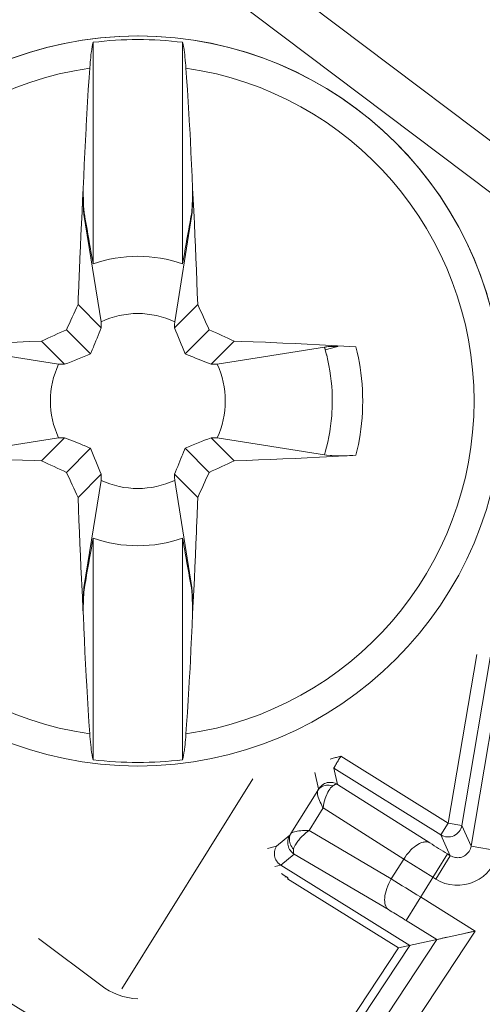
# Model space of a CAD drawing. Header units: inches. Extents: x 0 to 210, y -297 to 0.
# Tile 8 of 76: x 89.09 to 92.45, y -221.05 to -213.9. Entities that reach past the tile are written whole.
import ezdxf

# ---------------------------------------------------------------- set-up
doc = ezdxf.new("R2010")
doc.units = ezdxf.units.IN
doc.header["$MEASUREMENT"] = 0
doc.layers.add('Lag 4', color=7, linetype='Continuous')

msp = doc.modelspace()

# ---------------------------------------------------------------- linework, layer by layer
at = {"layer": 'Lag 4', "color": 7, "lineweight": 9, "true_color": 0xffffff}
for points in [[(90.1765, -213.0216), (94.0082, -215.9082)], [(89.8442, -213.1469), (93.8648, -216.1758)], [(89.5986, -214.2516), (89.5989, -214.2469), (89.6004, -214.2281), (89.602, -214.2092), (89.6037, -214.1904), (89.6052, -214.1756), (89.6072, -214.1568), (89.6095, -214.1381), (89.6102, -214.1331), (89.6128, -214.1144), (89.6159, -214.0957), (89.619, -214.0797), (89.6228, -214.0642)], [(89.6228, -214.0642), (89.6228, -215.6722)], [(90.2728, -215.6722), (90.2728, -214.0642)], [(90.2728, -214.0642), (90.2765, -214.0797), (90.2796, -214.0957), (90.2805, -214.1006), (90.2834, -214.1193), (90.286, -214.1381), (90.2878, -214.1528), (90.2899, -214.1716), (90.2918, -214.1904), (90.2923, -214.195), (90.294, -214.2139), (90.2955, -214.2327), (90.2969, -214.2516)], [(89.5986, -214.2516), (89.5937, -214.3205), (89.5878, -214.4079), (89.5823, -214.4954), (89.5771, -214.5828), (89.5722, -214.6703), (89.5712, -214.6888), (89.5667, -214.7763), (89.5624, -214.8638), (89.5584, -214.9513), (89.5546, -215.0389), (89.5511, -215.1264)], [(90.2969, -214.2516), (90.3018, -214.3205), (90.3077, -214.4079), (90.3132, -214.4954), (90.3184, -214.5828), (90.3233, -214.6703), (90.3243, -214.6888), (90.3288, -214.7763), (90.3331, -214.8638), (90.3371, -214.9513), (90.3409, -215.0389), (90.3444, -215.1264)], [(89.5134, -215.9681), (89.515, -215.9207), (89.5181, -215.8365), (89.5213, -215.7523), (89.5227, -215.7155), (89.5262, -215.6313), (89.5299, -215.5472), (89.5337, -215.463), (89.5377, -215.3788), (89.542, -215.2947), (89.5464, -215.2106), (89.5511, -215.1264)], [(89.5516, -215.1267), (89.5511, -215.1264)], [(90.344, -215.1267), (90.3442, -215.1445), (90.3442, -215.163), (90.3441, -215.1816), (90.3439, -215.1972), (90.3434, -215.2158), (90.3428, -215.2344), (90.3424, -215.2425), (90.3414, -215.261), (90.3401, -215.2796), (90.3384, -215.297), (90.3362, -215.312)], [(90.3394, -215.313), (90.3413, -215.298), (90.3427, -215.2803), (90.3432, -215.2721), (90.3441, -215.2535), (90.3447, -215.2348), (90.3449, -215.2191), (90.3451, -215.2005), (90.3451, -215.1818), (90.3449, -215.164), (90.3445, -215.1453), (90.344, -215.1267)], [(90.344, -215.1267), (90.3444, -215.1264)], [(90.3444, -215.1264), (90.3464, -215.1624), (90.351, -215.2466), (90.3554, -215.3307), (90.3578, -215.3788), (90.3618, -215.463), (90.3657, -215.5471), (90.3693, -215.6313), (90.3728, -215.7155), (90.3761, -215.7997), (90.3792, -215.8839), (90.3821, -215.9681)], [(89.5505, -215.2166), (89.5507, -215.2173), (89.5509, -215.2179), (89.5511, -215.2185), (89.5513, -215.2192), (89.5514, -215.2198), (89.5516, -215.2205), (89.5518, -215.2211), (89.552, -215.2217), (89.5521, -215.2224), (89.5523, -215.223)], [(89.5505, -215.2166), (89.5507, -215.2248), (89.5509, -215.2345), (89.5511, -215.2441), (89.5514, -215.2538), (89.5519, -215.2634), (89.5524, -215.2731), (89.5526, -215.2764), (89.5532, -215.286), (89.554, -215.2956), (89.5549, -215.3035), (89.5562, -215.313)], [(89.5593, -215.3121), (89.5582, -215.3048), (89.5571, -215.2959), (89.5567, -215.2929), (89.5559, -215.284), (89.5551, -215.2751), (89.5546, -215.2676), (89.554, -215.2587), (89.5535, -215.2498), (89.553, -215.2409), (89.5527, -215.2319), (89.5523, -215.223)], [(89.5593, -215.3121), (89.5562, -215.313)], [(89.6803, -216.092), (89.5562, -215.313)], [(89.6228, -215.6722), (89.6196, -215.6542), (89.6132, -215.6182), (89.6069, -215.5822), (89.6037, -215.5641), (89.5974, -215.5281), (89.591, -215.4921), (89.5847, -215.4561), (89.5784, -215.4201), (89.572, -215.3841), (89.5657, -215.3481), (89.5593, -215.3121)], [(90.3394, -215.313), (90.2153, -216.092)], [(90.3362, -215.312), (90.333, -215.3301), (90.3267, -215.3661), (90.3203, -215.4021), (90.3172, -215.4201), (90.3108, -215.4561), (90.3045, -215.4921), (90.2982, -215.5281), (90.2918, -215.5641), (90.2855, -215.6001), (90.2791, -215.6361), (90.2728, -215.6722)], [(90.3394, -215.313), (90.3362, -215.3121)], [(89.5134, -215.9681), (89.6814, -216.1361)], [(90.3821, -215.9681), (90.2141, -216.1361)], [(89.6047, -216.3248), (89.6089, -216.3147), (89.6167, -216.2959), (89.6245, -216.2771), (89.628, -216.2684), (89.6357, -216.2495), (89.6434, -216.2306), (89.6511, -216.2117), (89.6587, -216.1928), (89.6663, -216.1739), (89.6738, -216.155), (89.6814, -216.1361)], [(89.6814, -216.1361), (89.6813, -216.1317), (89.6812, -216.1273), (89.681, -216.1229), (89.6809, -216.1185), (89.6808, -216.1141), (89.6807, -216.1097), (89.6806, -216.1052), (89.6805, -216.1008), (89.6804, -216.0964), (89.6803, -216.092)], [(90.2153, -216.092), (90.2151, -216.0964), (90.215, -216.1008), (90.2149, -216.1052), (90.2148, -216.1097), (90.2147, -216.1141), (90.2146, -216.1185), (90.2145, -216.1229), (90.2144, -216.1273), (90.2143, -216.1317), (90.2141, -216.1361)], [(89.4299, -216.1501), (89.6047, -216.3248)], [(90.4656, -216.1501), (90.2909, -216.3248)], [(88.3645, -216.2737), (88.4018, -216.2715), (88.4901, -216.2666), (88.5784, -216.262), (88.6294, -216.2594), (88.7177, -216.2551), (88.8061, -216.251), (88.8944, -216.2471), (88.9828, -216.2434), (89.0712, -216.2399), (89.1595, -216.2366), (89.2479, -216.2336)], [(88.5929, -216.2763), (89.3719, -216.4004)], [(89.2479, -216.2336), (89.4159, -216.4016)], [(90.6476, -216.2336), (90.4796, -216.4016)], [(90.5237, -216.4004), (91.3027, -216.2763)], [(90.6476, -216.2336), (90.6978, -216.2353), (90.7862, -216.2385), (90.8745, -216.2419), (90.9127, -216.2434), (91.0011, -216.2471), (91.0894, -216.251), (91.1778, -216.2551), (91.2661, -216.2594), (91.3544, -216.2639), (91.4427, -216.2687), (91.531, -216.2737)], [(91.3991, -216.2707), (91.3909, -216.2708), (91.3812, -216.271), (91.3716, -216.2713), (91.3619, -216.2716), (91.3523, -216.272), (91.3426, -216.2725), (91.3393, -216.2727), (91.3297, -216.2734), (91.3201, -216.2742), (91.3122, -216.275), (91.3027, -216.2763)], [(91.3083, -216.296), (91.3081, -216.295), (91.3075, -216.2931), (91.3069, -216.2911), (91.3067, -216.2901), (91.3061, -216.2881), (91.3055, -216.2861), (91.3049, -216.2842), (91.3044, -216.2822), (91.3038, -216.2803), (91.3032, -216.2783), (91.3027, -216.2763)], [(91.3991, -216.2707), (91.3982, -216.271), (91.3891, -216.2735), (91.3801, -216.276), (91.371, -216.2786), (91.3628, -216.2809), (91.3537, -216.2834), (91.3446, -216.2859), (91.3355, -216.2884), (91.3265, -216.2909), (91.3174, -216.2935), (91.3083, -216.296)], [(91.5309, -216.2737), (91.5405, -216.3133), (91.549, -216.3533), (91.5566, -216.3935), (91.5616, -216.424), (91.5674, -216.4645), (91.5721, -216.5052), (91.5757, -216.5459), (91.5783, -216.5867), (91.5799, -216.6274), (91.5804, -216.6681), (91.5799, -216.7087), (91.5783, -216.7495), (91.5757, -216.7902), (91.572, -216.831), (91.5673, -216.8716), (91.5616, -216.9122), (91.5566, -216.9423), (91.5491, -216.9825), (91.5405, -217.0225), (91.5309, -217.0622)], [(90.2909, -216.3248), (90.301, -216.3291), (90.3198, -216.3369), (90.3386, -216.3446), (90.3473, -216.3482), (90.3662, -216.3559), (90.3851, -216.3636), (90.4039, -216.3712), (90.4229, -216.3789), (90.4418, -216.3865), (90.4607, -216.394), (90.4796, -216.4016)], [(91.3026, -217.0595), (91.3084, -217.0394), (91.3183, -217.002), (91.3269, -216.9656), (91.3344, -216.929), (91.3411, -216.8919), (91.3444, -216.8707), (91.3472, -216.8504), (91.3517, -216.8126), (91.3552, -216.7748), (91.3567, -216.754), (91.3585, -216.7161), (91.3593, -216.6782), (91.3591, -216.6402), (91.3578, -216.6022), (91.3576, -216.5987), (91.3552, -216.5608), (91.3517, -216.523), (91.3472, -216.4853), (91.3417, -216.4477), (91.3351, -216.4102), (91.3275, -216.3729), (91.3188, -216.3359), (91.318, -216.3327), (91.3083, -216.296)], [(89.3719, -216.4004), (89.3763, -216.4006), (89.3807, -216.4007), (89.3851, -216.4008), (89.3895, -216.4009), (89.3939, -216.401), (89.3983, -216.4011), (89.4027, -216.4012), (89.4071, -216.4013), (89.4115, -216.4014), (89.4159, -216.4016)], [(90.4796, -216.4016), (90.484, -216.4014), (90.4884, -216.4013), (90.4928, -216.4012), (90.4972, -216.4011), (90.5016, -216.401), (90.506, -216.4009), (90.5104, -216.4008), (90.5149, -216.4007), (90.5193, -216.4006), (90.5237, -216.4004)], [(89.3719, -216.9354), (88.5929, -217.0595)], [(89.2479, -217.1023), (89.4159, -216.9343)], [(89.4159, -216.9343), (89.4115, -216.9344), (89.4071, -216.9345), (89.4027, -216.9346), (89.3983, -216.9348), (89.3939, -216.9349), (89.3895, -216.935), (89.3851, -216.9351), (89.3807, -216.9352), (89.3763, -216.9353), (89.3719, -216.9354)], [(89.6047, -217.011), (89.5945, -217.0068), (89.5757, -216.999), (89.5569, -216.9912), (89.5482, -216.9877), (89.5293, -216.9799), (89.5105, -216.9723), (89.4916, -216.9646), (89.4727, -216.957), (89.4538, -216.9494), (89.4348, -216.9419), (89.4159, -216.9343)], [(90.6476, -217.1023), (90.4796, -216.9343)], [(90.5237, -216.9354), (90.5193, -216.9353), (90.5149, -216.9352), (90.5104, -216.9351), (90.506, -216.935), (90.5016, -216.9349), (90.4972, -216.9348), (90.4928, -216.9346), (90.4884, -216.9345), (90.484, -216.9344), (90.4796, -216.9343)], [(91.3027, -217.0595), (90.5237, -216.9354)], [(89.2479, -217.1023), (89.1977, -217.1006), (89.1093, -217.0974), (89.021, -217.094), (88.9828, -217.0925), (88.8944, -217.0888), (88.8061, -217.0849), (88.7177, -217.0808), (88.6294, -217.0765), (88.5411, -217.072), (88.4528, -217.0672), (88.3645, -217.0622)], [(89.4299, -217.1858), (89.6047, -217.011)], [(90.2909, -217.011), (90.2866, -217.0212), (90.2788, -217.04), (90.2711, -217.0588), (90.2675, -217.0675), (90.2598, -217.0864), (90.2521, -217.1052), (90.2444, -217.1241), (90.2368, -217.143), (90.2292, -217.1619), (90.2217, -217.1809), (90.2141, -217.1998)], [(90.4656, -217.1858), (90.2909, -217.011)], [(91.531, -217.0622), (91.4937, -217.0643), (91.4054, -217.0692), (91.3171, -217.0739), (91.2661, -217.0765), (91.1778, -217.0808), (91.0894, -217.0849), (91.0011, -217.0888), (90.9127, -217.0925), (90.8244, -217.0959), (90.736, -217.0992), (90.6476, -217.1023)], [(91.3027, -217.0595), (91.3166, -217.0613), (91.3205, -217.0617), (91.3208, -217.0617), (91.3436, -217.0634), (91.3557, -217.064), (91.3786, -217.0648), (91.4015, -217.0652), (91.4213, -217.0653), (91.4441, -217.0651), (91.467, -217.0647), (91.4854, -217.0642), (91.5082, -217.0634), (91.531, -217.0622)], [(89.5134, -217.3678), (89.6814, -217.1998)], [(89.6803, -217.2438), (89.6804, -217.2394), (89.6805, -217.235), (89.6806, -217.2306), (89.6807, -217.2262), (89.6808, -217.2218), (89.6809, -217.2174), (89.681, -217.213), (89.6812, -217.2086), (89.6813, -217.2042), (89.6814, -217.1998)], [(90.3821, -217.3678), (90.2141, -217.1998)], [(90.2141, -217.1998), (90.2143, -217.2042), (90.2144, -217.2086), (90.2145, -217.213), (90.2146, -217.2174), (90.2147, -217.2218), (90.2148, -217.2262), (90.2149, -217.2306), (90.215, -217.235), (90.2151, -217.2394), (90.2153, -217.2438)], [(89.5562, -218.0228), (89.6803, -217.2438)], [(90.2153, -217.2438), (90.3394, -218.0228)], [(89.5511, -218.2094), (89.5491, -218.1734), (89.5445, -218.0893), (89.5402, -218.0052), (89.5378, -217.957), (89.5337, -217.8729), (89.5299, -217.7887), (89.5262, -217.7045), (89.5227, -217.6204), (89.5194, -217.5362), (89.5163, -217.452), (89.5134, -217.3678)], [(90.3821, -217.3678), (90.3805, -217.4152), (90.3775, -217.4994), (90.3743, -217.5836), (90.3728, -217.6204), (90.3693, -217.7045), (90.3657, -217.7887), (90.3618, -217.8729), (90.3578, -217.957), (90.3535, -218.0412), (90.3491, -218.1253), (90.3444, -218.2094)], [(89.5593, -218.0239), (89.5625, -218.0058), (89.5688, -217.9698), (89.5752, -217.9338), (89.5783, -217.9158), (89.5847, -217.8798), (89.591, -217.8438), (89.5974, -217.8078), (89.6037, -217.7718), (89.6101, -217.7357), (89.6164, -217.6997), (89.6228, -217.6637)], [(89.6228, -217.6637), (89.6228, -219.2717)], [(90.2728, -219.2717), (90.2728, -217.6637)], [(90.2728, -217.6637), (90.2759, -217.6817), (90.2823, -217.7177), (90.2886, -217.7537), (90.2918, -217.7717), (90.2981, -217.8077), (90.3045, -217.8438), (90.3108, -217.8798), (90.3172, -217.9158), (90.3235, -217.9518), (90.3298, -217.9878), (90.3362, -218.0238)], [(89.5562, -218.0228), (89.5542, -218.0378), (89.5528, -218.0555), (89.5523, -218.0637), (89.5514, -218.0824), (89.5509, -218.101), (89.5506, -218.1167), (89.5504, -218.1354), (89.5505, -218.1541), (89.5507, -218.1719), (89.551, -218.1905), (89.5516, -218.2092)], [(89.5516, -218.2092), (89.5514, -218.1914), (89.5513, -218.1728), (89.5514, -218.1543), (89.5517, -218.1386), (89.5521, -218.1201), (89.5528, -218.1015), (89.5531, -218.0934), (89.5541, -218.0748), (89.5555, -218.0563), (89.5572, -218.0388), (89.5593, -218.0239)], [(89.5562, -218.0228), (89.5593, -218.0238)], [(90.3362, -218.0238), (90.3394, -218.0228)], [(90.3362, -218.0238), (90.3373, -218.0311), (90.3384, -218.04), (90.3388, -218.043), (90.3397, -218.0519), (90.3404, -218.0608), (90.341, -218.0682), (90.3416, -218.0771), (90.3421, -218.0861), (90.3425, -218.095), (90.3429, -218.1039), (90.3432, -218.1129)], [(90.345, -218.1192), (90.3449, -218.1111), (90.3447, -218.1014), (90.3444, -218.0917), (90.3441, -218.0821), (90.3437, -218.0724), (90.3432, -218.0628), (90.343, -218.0595), (90.3423, -218.0499), (90.3415, -218.0402), (90.3407, -218.0324), (90.3394, -218.0228)], [(90.345, -218.1192), (90.3448, -218.1186), (90.3446, -218.118), (90.3444, -218.1173), (90.3443, -218.1167), (90.3441, -218.116), (90.3439, -218.1154), (90.3437, -218.1148), (90.3436, -218.1141), (90.3434, -218.1135), (90.3432, -218.1129)], [(89.5511, -218.2094), (89.5516, -218.2092)], [(89.5511, -218.2094), (89.5518, -218.2279), (89.5554, -218.3155), (89.5592, -218.403), (89.5633, -218.4905), (89.5676, -218.578), (89.5722, -218.6655), (89.5761, -218.7346), (89.5812, -218.822), (89.5866, -218.9095), (89.5924, -218.9969), (89.5986, -219.0843)], [(90.2969, -219.0843), (90.3018, -219.0153), (90.3077, -218.9279), (90.3132, -218.8405), (90.3184, -218.753), (90.3233, -218.6655), (90.3243, -218.6471), (90.3288, -218.5596), (90.3331, -218.472), (90.3371, -218.3845), (90.3409, -218.297), (90.3444, -218.2094)], [(90.3444, -218.2094), (90.344, -218.2092)], [(92.2998, -219.7492), (92.5348, -218.36)], [(92.6225, -218.3946), (92.3678, -219.9002)], [(92.2012, -219.7326), (92.4085, -218.5071)], [(89.6228, -219.2717), (89.619, -219.2561), (89.6159, -219.2402), (89.615, -219.2352), (89.6121, -219.2166), (89.6095, -219.1978), (89.6077, -219.1831), (89.6056, -219.1643), (89.6037, -219.1455), (89.6032, -219.1409), (89.6016, -219.122), (89.6, -219.1032), (89.5986, -219.0843)], [(90.2969, -219.0843), (90.2966, -219.089), (90.2951, -219.1078), (90.2936, -219.1267), (90.2918, -219.1455), (90.2904, -219.1602), (90.2883, -219.179), (90.286, -219.1978), (90.2854, -219.2028), (90.2827, -219.2215), (90.2796, -219.2402), (90.2765, -219.2561), (90.2728, -219.2717)], [(91.3441, -219.2688), (91.3517, -219.266), (91.3593, -219.2635), (91.3669, -219.2611), (91.3746, -219.2589), (91.3824, -219.2567), (91.3901, -219.2547), (91.3979, -219.2527), (91.4057, -219.2508), (91.4135, -219.249), (91.4213, -219.2472)], [(91.4213, -219.2472), (91.4181, -219.2524), (91.4141, -219.2589), (91.4101, -219.2654), (91.4093, -219.2666), (91.4054, -219.2731), (91.4014, -219.2796), (91.3975, -219.2861), (91.3935, -219.2926), (91.3897, -219.2991), (91.3858, -219.3057), (91.382, -219.3123)], [(91.4213, -219.2472), (92.2012, -219.7326)], [(91.382, -219.3123), (91.3818, -219.3126), (91.3806, -219.3147), (91.3794, -219.3167), (91.3782, -219.3188), (91.377, -219.3209), (91.3769, -219.3212), (91.3757, -219.3233), (91.3745, -219.3254), (91.3735, -219.3275), (91.3726, -219.3295), (91.3714, -219.3317), (91.3708, -219.3327), (91.3708, -219.3335)], [(91.3708, -219.3335), (92.1484, -219.8175)], [(91.3708, -219.3335), (91.3982, -219.4509)], [(89.8302, -220.9356), (90.7827, -219.4109)], [(91.2604, -219.483), (91.2331, -219.3655)], [(91.2536, -219.4956), (91.0594, -219.8076)], [(91.2928, -219.6218), (91.2897, -219.616), (91.2836, -219.604), (91.2778, -219.5919), (91.2722, -219.5796), (91.2673, -219.5681), (91.2624, -219.5555), (91.258, -219.5429), (91.2558, -219.5355), (91.2531, -219.5244), (91.2515, -219.514), (91.2511, -219.5099), (91.2512, -219.5041), (91.252, -219.4994), (91.2536, -219.4956)], [(91.3625, -219.4622), (91.3587, -219.461), (91.3484, -219.4585), (91.338, -219.457), (91.3277, -219.4566), (91.3176, -219.4571), (91.3079, -219.4587), (91.2988, -219.4612), (91.2899, -219.4646), (91.2813, -219.4691), (91.2795, -219.4702), (91.2717, -219.4757), (91.2647, -219.4818), (91.2586, -219.4885), (91.2536, -219.4956)], [(91.2536, -219.4956), (91.2537, -219.4953), (91.2544, -219.4941), (91.2552, -219.4928), (91.2559, -219.4916), (91.2566, -219.4903), (91.2567, -219.4902), (91.2574, -219.489), (91.2581, -219.4877), (91.2588, -219.4865), (91.2593, -219.4853), (91.2601, -219.484), (91.2602, -219.4837), (91.2604, -219.483)], [(91.3982, -219.4509), (91.3895, -219.4462), (91.3802, -219.4422), (91.3704, -219.4392), (91.363, -219.4376), (91.3527, -219.4363), (91.3424, -219.436), (91.3324, -219.4367), (91.3227, -219.4384), (91.3132, -219.4412), (91.3039, -219.4449), (91.2948, -219.4497), (91.2861, -219.4555), (91.2802, -219.4602), (91.2727, -219.4673), (91.2661, -219.4749), (91.2604, -219.483)], [(91.3625, -219.4622), (91.3551, -219.4686), (91.3478, -219.4761), (91.3409, -219.4848), (91.3342, -219.4948), (91.3276, -219.5063), (91.3212, -219.5197), (91.3193, -219.5239), (91.3128, -219.5404), (91.3085, -219.553), (91.3035, -219.5699), (91.2992, -219.587), (91.2956, -219.6044), (91.2927, -219.6218)], [(91.3982, -219.4509), (91.395, -219.4498), (91.3912, -219.4494), (91.3875, -219.4498), (91.3835, -219.4507), (91.3827, -219.451), (91.379, -219.4523), (91.3755, -219.454), (91.3721, -219.4558), (91.3689, -219.4578), (91.3657, -219.46), (91.3625, -219.4622)], [(91.3982, -219.4509), (92.0686, -219.8758)], [(91.1906, -219.7859), (91.2928, -219.6218)], [(91.2928, -219.6218), (91.878, -219.9927)], [(92.2012, -219.7326), (92.1484, -219.8175)], [(92.2998, -219.7492), (92.2012, -219.7326)], [(92.2998, -219.7492), (92.3678, -219.9002)], [(90.9546, -219.9003), (91.051, -219.8196)], [(91.051, -219.8196), (91.0462, -219.8282), (91.0423, -219.8375), (91.0392, -219.8474), (91.0377, -219.8547), (91.0363, -219.865), (91.0361, -219.8753), (91.0368, -219.8854), (91.0385, -219.895), (91.0413, -219.9045), (91.045, -219.9138), (91.0498, -219.9229), (91.0556, -219.9316), (91.0602, -219.9375), (91.0673, -219.945), (91.075, -219.9516), (91.0831, -219.9573)], [(91.0785, -219.9206), (91.0716, -219.9131), (91.0653, -219.9048), (91.0597, -219.8956), (91.0591, -219.8944), (91.0575, -219.8913), (91.0534, -219.882), (91.0505, -219.8728), (91.0486, -219.8637), (91.0477, -219.8544), (91.0479, -219.8448), (91.0481, -219.842), (91.0496, -219.8326), (91.052, -219.8236), (91.0553, -219.8152), (91.0594, -219.8076)], [(91.051, -219.8196), (91.0519, -219.8186), (91.0528, -219.8174), (91.0536, -219.8161), (91.0536, -219.8161), (91.0544, -219.8148), (91.0552, -219.8136), (91.0561, -219.8124), (91.0569, -219.8112), (91.0577, -219.81), (91.0585, -219.8088), (91.0594, -219.8076)], [(91.1906, -219.7859), (91.1839, -219.7859), (91.1704, -219.7859), (91.1568, -219.7862), (91.1433, -219.7867), (91.1305, -219.7876), (91.117, -219.789), (91.1037, -219.7908), (91.0973, -219.7919), (91.0854, -219.7945), (91.0749, -219.7978), (91.0709, -219.7993), (91.0658, -219.8018), (91.0621, -219.8045), (91.0594, -219.8076)], [(91.1906, -219.7859), (91.18, -219.7935), (91.1659, -219.8044), (91.1524, -219.8161), (91.1395, -219.8284), (91.1272, -219.8414), (91.1156, -219.8549), (91.1083, -219.8642), (91.0992, -219.8771), (91.0915, -219.8896), (91.0903, -219.8917), (91.085, -219.9021), (91.0811, -219.9117), (91.0785, -219.9206)], [(91.1906, -219.7859), (91.7878, -220.1376)], [(92.2164, -219.9684), (92.1484, -219.8175)], [(90.8892, -219.9155), (90.9546, -219.9003)], [(90.9608, -220.0148), (90.9551, -220.0066), (90.9501, -219.9977), (90.95, -219.9976), (90.9459, -219.9882), (90.9428, -219.9784), (90.9407, -219.9684), (90.9396, -219.9585), (90.9396, -219.9485), (90.9406, -219.9384), (90.9426, -219.9283), (90.9457, -219.9185), (90.9497, -219.9091), (90.9546, -219.9003)], [(91.0785, -219.9206), (91.0784, -219.9212), (91.0778, -219.9249), (91.0773, -219.9286), (91.077, -219.9324), (91.0768, -219.9362), (91.0769, -219.94), (91.0773, -219.9439), (91.0779, -219.9473), (91.079, -219.9511), (91.0807, -219.9545), (91.0831, -219.9572)], [(92.0686, -219.8758), (92.0625, -219.8728), (92.0556, -219.8705), (92.0479, -219.869), (92.0395, -219.8685), (92.0306, -219.8689), (92.028, -219.8692), (92.0188, -219.871), (92.0093, -219.8738), (92.0035, -219.8759), (91.9922, -219.881), (91.9804, -219.8873), (91.9776, -219.8891), (91.9653, -219.8972), (91.953, -219.9065), (91.9405, -219.9172), (91.9279, -219.9294), (91.925, -219.9324), (91.912, -219.9467), (91.8996, -219.9619), (91.8877, -219.9781), (91.878, -219.9927)], [(92.2164, -219.9684), (92.2248, -219.973), (92.2339, -219.9769), (92.2437, -219.9799), (92.254, -219.982), (92.2609, -219.9828), (92.2714, -219.9831), (92.2818, -219.9825), (92.2918, -219.9808), (92.3013, -219.9782), (92.3103, -219.9747), (92.3188, -219.9703), (92.3271, -219.9649), (92.335, -219.9585), (92.3424, -219.9512), (92.3491, -219.943), (92.353, -219.9374), (92.3583, -219.9283), (92.3625, -219.919), (92.3657, -219.9095), (92.3678, -219.9002)], [(92.565, -219.9335), (92.3678, -219.9002)], [(91.0831, -219.9572), (90.9866, -220.038)], [(91.7672, -220.3601), (91.0831, -219.9572)], [(91.878, -219.9927), (91.7878, -220.1376)], [(91.878, -219.9927), (92.09, -220.1253)], [(92.1957, -219.9555), (91.8954, -220.4379)], [(92.2164, -219.9684), (92.1107, -220.1382)], [(92.2164, -219.9684), (92.1957, -219.9555)], [(90.9866, -220.038), (90.9433, -220.0481)], [(90.9866, -220.038), (90.9837, -220.0361), (90.9809, -220.0341), (90.9781, -220.032), (90.9754, -220.0298), (90.9727, -220.0275), (90.9702, -220.0251), (90.9677, -220.0227), (90.9653, -220.0201), (90.963, -220.0175), (90.9608, -220.0148)], [(91.9216, -220.62), (90.9866, -220.038)], [(91.0399, -220.1304), (91.039, -220.1297), (91.0381, -220.1291), (91.0371, -220.1285), (91.0362, -220.1279), (91.0353, -220.1273), (91.0343, -220.1267), (91.0334, -220.1261), (91.0324, -220.1254), (91.0315, -220.1248), (91.0305, -220.1242)], [(91.0355, -220.1375), (91.0399, -220.1304)], [(91.8395, -220.6379), (91.0355, -220.1375)], [(91.7879, -220.1376), (91.7795, -220.1522), (91.7705, -220.17), (91.7625, -220.1879), (91.7557, -220.2057), (91.7501, -220.2228), (91.7457, -220.2395), (91.7453, -220.2415), (91.7423, -220.2569), (91.7405, -220.2715), (91.7402, -220.2743), (91.7396, -220.2879), (91.74, -220.3006), (91.7405, -220.306), (91.7421, -220.3163), (91.7445, -220.3256), (91.745, -220.3274), (91.7484, -220.3359), (91.7524, -220.3435), (91.7569, -220.3501), (91.7618, -220.3556), (91.7672, -220.3601)], [(92.09, -220.1253), (92.1107, -220.1382)], [(92.001, -220.2683), (92.3983, -220.5156)], [(91.8954, -220.4379), (91.8876, -220.4331), (91.8749, -220.4252), (91.8621, -220.4173), (91.8571, -220.4143), (91.8443, -220.4064), (91.8315, -220.3986), (91.8187, -220.3908), (91.8058, -220.3831), (91.793, -220.3754), (91.7801, -220.3677), (91.7672, -220.3601)], [(91.8954, -220.4379), (92.1186, -220.5768)], [(89.2259, -220.5687), (89.6776, -220.909)], [(92.3983, -220.5156), (91.1288, -222.4409)], [(91.8395, -220.6379), (92.3983, -220.5156)], [(92.1582, -220.5682), (92.1918, -220.5607)], [(92.3093, -220.5351), (92.3376, -220.5287), (92.3674, -220.5221), (92.3983, -220.5156)], [(90.883, -222.195), (91.9216, -220.62)], [(92.1186, -220.5768), (90.962, -222.3309)], [(91.1849, -221.6307), (91.8395, -220.6379)], [(92.1186, -220.5768), (92.121, -220.5763)], [(92.134, -220.5735), (92.1447, -220.5712)]]:
    msp.add_lwpolyline(points, dxfattribs=at)
for points in [[(122.0343, -203.4452), (122.0343, -191.2949), (112.1846, -181.4452), (100.0343, -181.4452), (87.8841, -181.4452), (78.0343, -191.2949), (78.0343, -203.4452), (78.0343, -215.5955), (87.8841, -225.4452), (100.0343, -225.4452), (112.1846, -225.4452), (122.0343, -215.5955), (122.0343, -203.4452)], [(121.9357, -203.4452), (121.9357, -191.3494), (112.1301, -181.5438), (100.0343, -181.5438), (87.9385, -181.5438), (78.1329, -191.3494), (78.1329, -203.4452), (78.1329, -215.541), (87.9385, -225.3466), (100.0343, -225.3466), (112.1301, -225.3466), (121.9357, -215.541), (121.9357, -203.4452)], [(92.5978, -216.6679), (92.5978, -215.2044), (91.4113, -214.0179), (89.9478, -214.0179), (88.4842, -214.0179), (87.2978, -215.2044), (87.2978, -216.6679), (87.2978, -218.1315), (88.4842, -219.3179), (89.9478, -219.3179), (91.4113, -219.3179), (92.5978, -218.1315), (92.5978, -216.6679)]]:
    msp.add_open_spline(points, degree=3, knots=[0, 0, 0, 0, 1, 1, 1, 2, 2, 2, 3, 3, 3, 4, 4, 4, 4], dxfattribs=at)
for points in [[(92.5944, -216.5352), (92.5211, -215.0735), (91.2768, -213.948), (89.815, -214.0213)], [(89.815, -214.0213), (88.3533, -214.0946), (87.2278, -215.3389), (87.3011, -216.8007)], [(90.2728, -214.0642), (90.0569, -214.0372), (89.8386, -214.0372), (89.6228, -214.0642)], [(89.5986, -214.2516), (88.3976, -214.4251), (87.5063, -215.4544), (87.5063, -216.6679)], [(90.2969, -214.2516), (91.498, -214.4251), (92.3892, -215.4544), (92.3892, -216.6679)], [(89.5516, -215.1267), (89.5506, -215.1567), (89.5502, -215.1867), (89.5505, -215.2166)], [(89.5516, -215.1267), (89.551, -215.1588), (89.5513, -215.1909), (89.5523, -215.223)], [(90.2728, -215.6722), (90.0623, -215.5989), (89.8332, -215.5989), (89.6228, -215.6722)], [(89.5134, -215.9681), (89.4854, -216.0287), (89.4576, -216.0893), (89.4299, -216.1501)], [(90.4656, -216.1501), (90.438, -216.0893), (90.4102, -216.0287), (90.3821, -215.9681)], [(90.2153, -216.092), (90.0456, -216.0132), (89.8499, -216.0132), (89.6803, -216.092)], [(90.2141, -216.1361), (90.2392, -216.1992), (90.2648, -216.2621), (90.2909, -216.3248)], [(89.4299, -216.1501), (89.3692, -216.1777), (89.3085, -216.2055), (89.2479, -216.2336)], [(90.6476, -216.2336), (90.587, -216.2056), (90.5263, -216.1777), (90.4656, -216.1501)], [(89.4159, -216.4016), (89.479, -216.3765), (89.542, -216.3509), (89.6047, -216.3248)], [(89.3719, -216.4004), (89.2931, -216.5701), (89.2931, -216.7658), (89.3719, -216.9354)], [(90.5237, -216.4004), (90.6025, -216.5701), (90.6025, -216.7658), (90.5237, -216.9354)], [(87.5063, -216.6679), (87.5063, -217.8814), (88.3976, -218.9107), (89.5986, -219.0843)], [(92.3892, -216.6679), (92.3892, -217.8814), (91.498, -218.9107), (90.2969, -219.0843)], [(90.4796, -216.9343), (90.4165, -216.9594), (90.3536, -216.9849), (90.2909, -217.011)], [(89.6814, -217.1998), (89.6563, -217.1367), (89.6308, -217.0737), (89.6047, -217.011)], [(89.2479, -217.1023), (89.3085, -217.1303), (89.3692, -217.1581), (89.4299, -217.1858)], [(90.4656, -217.1858), (90.5263, -217.1581), (90.587, -217.1303), (90.6476, -217.1023)], [(89.4299, -217.1858), (89.4576, -217.2465), (89.4854, -217.3072), (89.5134, -217.3678)], [(90.3821, -217.3678), (90.4102, -217.3072), (90.438, -217.2465), (90.4656, -217.1858)], [(89.6803, -217.2438), (89.8499, -217.3226), (90.0456, -217.3226), (90.2153, -217.2438)], [(89.6228, -217.6637), (89.8332, -217.737), (90.0623, -217.737), (90.2728, -217.6637)], [(90.3432, -218.1129), (90.3442, -218.145), (90.3445, -218.1771), (90.344, -218.2092)], [(90.345, -218.1192), (90.3453, -218.1492), (90.345, -218.1792), (90.344, -218.2092)], [(89.6228, -219.2717), (89.8386, -219.2986), (90.0569, -219.2986), (90.2728, -219.2717)], [(92.2423, -219.8237), (92.2726, -219.81), (92.2942, -219.7821), (92.2998, -219.7492)], [(92.1484, -219.8175), (92.1767, -219.8351), (92.2119, -219.8374), (92.2423, -219.8237)], [(92.0686, -219.8758), (92.1109, -219.9025), (92.1532, -219.9291), (92.1957, -219.9555)], [(92.3924, -220.157), (92.4836, -220.1159), (92.5483, -220.0321), (92.565, -219.9335)], [(91.0305, -220.1242), (91.0176, -220.1157), (91.0046, -220.1072), (90.9916, -220.0988)], [(91.0399, -220.1304), (91.0322, -220.1256), (91.0236, -220.1223), (91.0147, -220.1208)], [(92.001, -220.2683), (91.9303, -220.2242), (91.8592, -220.1806), (91.7878, -220.1376)], [(92.1107, -220.1382), (92.1956, -220.191), (92.3012, -220.1981), (92.3924, -220.157)], [(86.8009, -220.3041), (88.9335, -221.9781), (91.3643, -223.2322), (93.9644, -224.0001)], [(87.9523, -220.3213), (88.8577, -220.9695), (89.8137, -221.5437), (90.8112, -222.0385)], [(87.7496, -220.4217), (88.662, -221.0819), (89.6261, -221.6675), (90.6326, -222.1728)], [(86.6775, -220.4614), (88.83, -222.151), (91.2835, -223.4168), (93.9079, -224.1918)], [(87.5039, -220.4534), (88.5117, -221.1959), (89.5835, -221.8473), (90.7067, -222.4)], [(87.3853, -220.6143), (88.4027, -221.3639), (89.4846, -222.0215), (90.6184, -222.5794)], [(89.6776, -220.909), (89.7557, -220.9679), (89.8493, -221.0025), (89.9469, -221.0087)]]:
    msp.add_open_spline(points, degree=3, dxfattribs=at)

doc.saveas('drawing.dxf')
